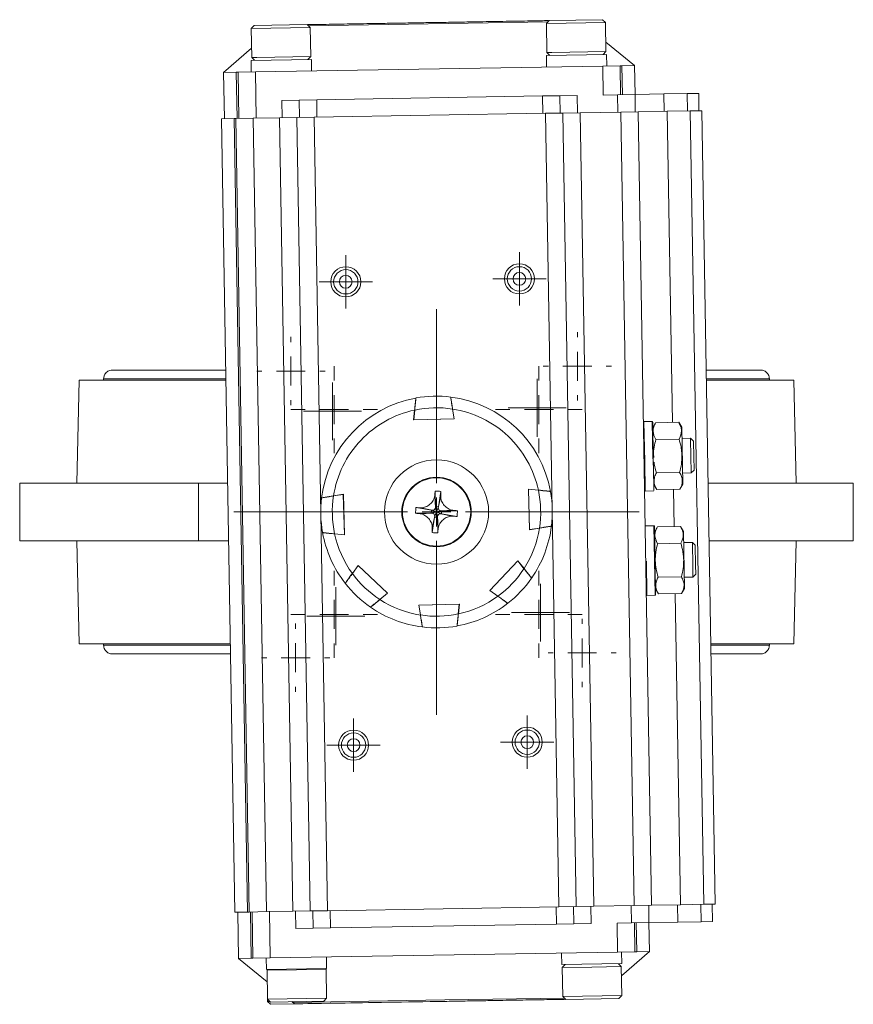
# Model space of a CAD drawing. Header units: millimetres. Extents: x 177 to 757, y 108 to 813.
# Tile 1 of 4: x 192 to 336, y 108 to 278. Entities that reach past the tile are written whole.
import ezdxf

# ---------------------------------------------------------------- set-up
doc = ezdxf.new("R2010")
doc.units = ezdxf.units.MM

# ---------------------------------------------------------------- blocks, each defined once
blk = doc.blocks.new('SW_CENTERMARKSYMBOL_4')
at = {"color": 0, "linetype": 'Continuous', "lineweight": 0}
for p, q in [((0, 5), (0, 35)), ((0, 0), (0, 2.5)), ((-5, 0), (-35, 0)), ((0, 0), (-2.5, 0)), ((0, 0), (0, -2.5)), ((0, 0), (2.5, 0)), ((5, 0), (35, 0)), ((0, -5), (0, -35))]:
    blk.add_line(p, q, dxfattribs=at)
blk = doc.blocks.new('SW_CENTERMARKSYMBOL_5')
at = {"color": 0, "linetype": 'Continuous', "lineweight": 0}
for p, q in [((0, 5), (0, 7.5)), ((0, 0), (0, 2.5)), ((-5, 0), (-7.5, 0)), ((0, 0), (-2.5, 0)), ((0, 0), (0, -2.5)), ((0, 0), (2.5, 0)), ((5, 0), (7.5, 0)), ((0, -5), (0, -7.5))]:
    blk.add_line(p, q, dxfattribs=at)
blk = doc.blocks.new('SW_CENTERMARKSYMBOL_6')
at = {"color": 0, "linetype": 'Continuous', "lineweight": 0}
for p, q in [((0, 5), (0, 7.5)), ((0, 0), (0, 2.5)), ((-5, 0), (-7.5, 0)), ((0, 0), (-2.5, 0)), ((0, 0), (0, -2.5)), ((0, 0), (2.5, 0)), ((5, 0), (7.5, 0)), ((0, -5), (0, -7.5))]:
    blk.add_line(p, q, dxfattribs=at)
blk = doc.blocks.new('SW_CENTERMARKSYMBOL_7')
at = {"color": 0, "linetype": 'Continuous', "lineweight": 0}
for p, q in [((0, 5), (0, 7.5)), ((0, 0), (0, 2.5)), ((-5, 0), (-7.5, 0)), ((0, 0), (-2.5, 0)), ((0, 0), (0, -2.5)), ((0, 0), (2.5, 0)), ((5, 0), (7.5, 0)), ((0, -5), (0, -7.5))]:
    blk.add_line(p, q, dxfattribs=at)
blk = doc.blocks.new('SW_CENTERMARKSYMBOL_8')
at = {"color": 0, "linetype": 'Continuous', "lineweight": 0}
for p, q in [((0, 5), (0, 7.5)), ((0, 0), (0, 2.5)), ((-5, 0), (-7.5, 0)), ((0, 0), (-2.5, 0)), ((0, 0), (0, -2.5)), ((0, 0), (2.5, 0)), ((5, 0), (7.5, 0)), ((0, -5), (0, -7.5))]:
    blk.add_line(p, q, dxfattribs=at)
blk = doc.blocks.new('SW_CENTERMARKSYMBOL_9')
at = {"color": 0, "linetype": 'Continuous', "lineweight": 0}
for p, q in [((0, 5), (0, 16.5)), ((0, 0), (0, 2.5)), ((-5, 0), (-16.5, 0)), ((0, 0), (-2.5, 0)), ((0, 0), (0, -2.5)), ((0, 0), (2.5, 0)), ((5, 0), (16.5, 0)), ((0, -5), (0, -16.5))]:
    blk.add_line(p, q, dxfattribs=at)
blk = doc.blocks.new('SW_CENTERMARKSYMBOL_10')
at = {"color": 0, "linetype": 'Continuous', "lineweight": 0}
for p, q in [((0, 5), (0, 5.9)), ((0, 0), (0, 2.5)), ((-5, 0), (-5.9, 0)), ((0, 0), (-2.5, 0)), ((0, 0), (0, -2.5)), ((0, 0), (2.5, 0)), ((5, 0), (5.9, 0)), ((0, -5), (0, -5.9))]:
    blk.add_line(p, q, dxfattribs=at)
blk = doc.blocks.new('SW_CENTERMARKSYMBOL_11')
at = {"color": 0, "linetype": 'Continuous', "lineweight": 0}
for p, q in [((0, 2.5), (0, 5)), ((0, 0), (0, 2.5)), ((-2.5, 0), (-5, 0)), ((0, 0), (-2.5, 0)), ((0, 0), (0, -2.5)), ((0, 0), (2.5, 0)), ((2.5, 0), (5, 0)), ((0, -2.5), (0, -5))]:
    blk.add_line(p, q, dxfattribs=at)
blk = doc.blocks.new('SW_CENTERMARKSYMBOL_12')
at = {"color": 0, "linetype": 'Continuous', "lineweight": 0}
for p, q in [((0, 5), (0, 5.9)), ((0, 0), (0, 2.5)), ((-5, 0), (-5.9, 0)), ((0, 0), (-2.5, 0)), ((0, 0), (0, -2.5)), ((0, 0), (2.5, 0)), ((5, 0), (5.9, 0)), ((0, -5), (0, -5.9))]:
    blk.add_line(p, q, dxfattribs=at)
blk = doc.blocks.new('SW_CENTERMARKSYMBOL_13')
at = {"color": 0, "linetype": 'Continuous', "lineweight": 0}
for p, q in [((0, 2.5), (0, 5)), ((0, 0), (0, 2.5)), ((-2.5, 0), (-5, 0)), ((0, 0), (-2.5, 0)), ((0, 0), (0, -2.5)), ((0, 0), (2.5, 0)), ((2.5, 0), (5, 0)), ((0, -2.5), (0, -5))]:
    blk.add_line(p, q, dxfattribs=at)
blk = doc.blocks.new('SW_CENTERMARKSYMBOL_14')
at = {"color": 0, "linetype": 'Continuous', "lineweight": 0}
for p, q in [((0, 5), (0, 5.9)), ((0, 0), (0, 2.5)), ((-5, 0), (-5.9, 0)), ((0, 0), (-2.5, 0)), ((0, 0), (0, -2.5)), ((0, 0), (2.5, 0)), ((5, 0), (5.9, 0)), ((0, -5), (0, -5.9))]:
    blk.add_line(p, q, dxfattribs=at)
blk = doc.blocks.new('SW_CENTERMARKSYMBOL_15')
at = {"color": 0, "linetype": 'Continuous', "lineweight": 0}
for p, q in [((0, 2.5), (0, 5)), ((0, 0), (0, 2.5)), ((-2.5, 0), (-5, 0)), ((0, 0), (-2.5, 0)), ((0, 0), (0, -2.5)), ((0, 0), (2.5, 0)), ((2.5, 0), (5, 0)), ((0, -2.5), (0, -5))]:
    blk.add_line(p, q, dxfattribs=at)
blk = doc.blocks.new('SW_CENTERMARKSYMBOL_16')
at = {"color": 0, "linetype": 'Continuous', "lineweight": 0}
for p, q in [((0, 2.5), (0, 5)), ((0, 0), (0, 2.5)), ((-2.5, 0), (-5, 0)), ((0, 0), (-2.5, 0)), ((0, 0), (0, -2.5)), ((0, 0), (2.5, 0)), ((2.5, 0), (5, 0)), ((0, -2.5), (0, -5))]:
    blk.add_line(p, q, dxfattribs=at)
blk = doc.blocks.new('SW_CENTERMARKSYMBOL_17')
at = {"color": 0, "linetype": 'Continuous', "lineweight": 0}
for p, q in [((0, 5), (0, 5.9)), ((0, 0), (0, 2.5)), ((-5, 0), (-5.9, 0)), ((0, 0), (-2.5, 0)), ((0, 0), (0, -2.5)), ((0, 0), (2.5, 0)), ((5, 0), (5.9, 0)), ((0, -5), (0, -5.9))]:
    blk.add_line(p, q, dxfattribs=at)
blk = doc.blocks.new('SW_CENTERMARKSYMBOL_18')
at = {"color": 0, "linetype": 'Continuous', "lineweight": 0}
for p, q in [((0, 2.5), (0, 4.6)), ((0, 0), (0, 2.5)), ((-2.5, 0), (-4.6, 0)), ((0, 0), (-2.5, 0)), ((0, 0), (0, -2.5)), ((0, 0), (2.5, 0)), ((2.5, 0), (4.6, 0)), ((0, -2.5), (0, -4.6))]:
    blk.add_line(p, q, dxfattribs=at)
blk = doc.blocks.new('SW_CENTERMARKSYMBOL_19')
at = {"color": 0, "linetype": 'Continuous', "lineweight": 0}
for p, q in [((0, 2.5), (0, 4.6)), ((0, 0), (0, 2.5)), ((-2.5, 0), (-4.6, 0)), ((0, 0), (-2.5, 0)), ((0, 0), (0, -2.5)), ((0, 0), (2.5, 0)), ((2.5, 0), (4.6, 0)), ((0, -2.5), (0, -4.6))]:
    blk.add_line(p, q, dxfattribs=at)
blk = doc.blocks.new('SW_CENTERMARKSYMBOL_20')
at = {"color": 0, "linetype": 'Continuous', "lineweight": 0}
for p, q in [((0, 2.5), (0, 4.6)), ((0, 0), (0, 2.5)), ((-2.5, 0), (-4.6, 0)), ((0, 0), (-2.5, 0)), ((0, 0), (0, -2.5)), ((0, 0), (2.5, 0)), ((2.5, 0), (4.6, 0)), ((0, -2.5), (0, -4.6))]:
    blk.add_line(p, q, dxfattribs=at)
blk = doc.blocks.new('SW_CENTERMARKSYMBOL_21')
at = {"color": 0, "linetype": 'Continuous', "lineweight": 0}
for p, q in [((0, 2.5), (0, 4.6)), ((0, 0), (0, 2.5)), ((-2.5, 0), (-4.6, 0)), ((0, 0), (-2.5, 0)), ((0, 0), (0, -2.5)), ((0, 0), (2.5, 0)), ((2.5, 0), (4.6, 0)), ((0, -2.5), (0, -4.6))]:
    blk.add_line(p, q, dxfattribs=at)

msp = doc.modelspace()

# ---------------------------------------------------------------- linework, layer by layer
at = {"color": 7, "linetype": 'Continuous', "lineweight": 15}
for p, q in [((232.53, 277.41), (232.04, 276.9)), ((241.73, 277.57), (232.53, 277.41)), ((242.24, 277.07), (241.73, 277.57)), ((283.52, 278.27), (283.03, 277.76)), ((293.23, 277.93), (283.03, 277.76)), ((283.03, 277.76), (283.11, 272.76)), ((292.72, 278.42), (283.52, 278.27)), ((293.23, 277.93), (292.72, 278.42)), ((293.31, 272.93), (293.23, 277.93)), ((242.24, 277.07), (232.04, 276.9)), ((232.04, 276.9), (232.12, 271.9)), ((242.32, 272.07), (242.24, 277.07)), ((298.25, 270.52), (293.29, 274.54)), ((232.09, 273.51), (227.26, 269.32)), ((242.32, 272.07), (232.99, 271.92)), ((241.83, 271.57), (242.32, 272.07)), ((293.42, 272.44), (283.02, 272.26)), ((283.06, 270.28), (283.02, 272.26)), ((283.98, 272.78), (283.11, 272.76)), ((283.11, 272.76), (283.62, 272.27)), ((293.31, 272.93), (283.98, 272.78)), ((292.82, 272.42), (293.31, 272.93)), ((293.46, 270.44), (293.42, 272.44)), ((242.43, 271.58), (232.03, 271.4)), ((232.06, 269.4), (232.03, 271.4)), ((232.99, 271.92), (232.12, 271.9)), ((232.12, 271.9), (232.63, 271.41)), ((232.76, 269.41), (292.76, 270.42)), ((242.46, 269.66), (242.43, 271.58)), ((295.75, 270.47), (292.76, 270.42)), ((292.76, 270.42), (292.84, 265.42)), ((296.06, 270.48), (295.75, 270.47)), ((295.84, 265.47), (295.75, 270.47)), ((296.06, 270.48), (298.25, 270.52)), ((296.06, 270.48), (296.15, 265.48)), ((298.34, 265.52), (298.25, 270.52)), ((229.46, 269.36), (227.26, 269.32)), ((227.26, 269.32), (227.4, 261.32)), ((229.59, 261.36), (229.46, 269.36)), ((229.46, 269.36), (229.76, 269.36)), ((232.76, 269.41), (229.76, 269.36)), ((229.76, 269.36), (229.9, 261.36)), ((232.9, 261.41), (232.76, 269.41)), ((243.35, 264.59), (282.34, 265.25)), ((285.34, 265.3), (282.34, 265.25)), ((282.34, 265.25), (282.39, 262.25)), ((285.34, 265.3), (288.34, 265.35)), ((285.39, 262.3), (285.34, 265.3)), ((288.39, 262.35), (288.34, 265.35)), ((292.84, 265.42), (295.34, 265.47)), ((298.34, 265.52), (295.34, 265.47)), ((295.34, 265.47), (295.39, 262.47)), ((298.34, 265.52), (303.34, 265.6)), ((298.39, 262.52), (298.34, 265.52)), ((303.34, 265.6), (307.34, 265.67)), ((303.34, 265.6), (303.39, 262.6)), ((309.34, 265.7), (307.34, 265.67)), ((307.34, 265.67), (307.39, 262.67)), ((309.39, 262.7), (309.34, 265.7)), ((237.35, 264.49), (240.35, 264.54)), ((237.35, 264.49), (237.4, 261.49)), ((243.35, 264.59), (240.35, 264.54)), ((240.35, 264.54), (240.4, 261.54)), ((243.4, 261.59), (243.35, 264.59)), ((282.89, 262.26), (242.9, 261.58)), ((285.89, 262.31), (282.89, 262.26)), ((285.2, 125.28), (282.89, 262.26)), ((288.89, 262.36), (285.89, 262.31)), ((288.2, 125.33), (285.89, 262.31)), ((295.89, 262.48), (288.89, 262.36)), ((288.89, 262.36), (291.2, 125.38)), ((298.89, 262.53), (295.89, 262.48)), ((298.2, 125.49), (295.89, 262.48)), ((303.89, 262.61), (298.89, 262.53)), ((301.2, 125.55), (298.89, 262.53)), ((307.89, 262.68), (303.89, 262.61)), ((309.89, 262.71), (307.89, 262.68)), ((307.89, 262.68), (310.2, 125.7)), ((312.19, 125.73), (309.89, 262.71)), ((229.09, 261.35), (226.9, 261.31)), ((226.9, 261.31), (229.21, 124.33)), ((229.4, 261.36), (229.09, 261.35)), ((231.4, 124.37), (229.09, 261.35)), ((232.4, 261.41), (229.4, 261.36)), ((231.71, 124.37), (229.4, 261.36)), ((236.9, 261.48), (232.4, 261.41)), ((234.71, 124.43), (232.4, 261.41)), ((239.9, 261.53), (236.9, 261.48)), ((239.21, 124.5), (236.9, 261.48)), ((242.9, 261.58), (239.9, 261.53)), ((239.9, 261.53), (242.2, 124.55)), ((245.2, 124.6), (242.9, 261.58)), ((202.3, 216.18), (201.91, 198.43)), ((202.3, 216.18), (227.66, 216.18)), ((206.55, 216.43), (206.55, 216.18)), ((310.67, 216.18), (325.8, 216.18)), ((321.55, 216.18), (321.55, 216.43)), ((326.19, 198.43), (325.8, 216.18)), ((260.09, 209.32), (260.27, 211.03)), ((260.11, 209.33), (260.28, 211.03)), ((266.82, 211.21), (267.09, 209.52)), ((266.83, 211.21), (267.1, 209.52)), ((260.09, 209.32), (267.09, 209.52)), ((260.11, 209.33), (267.1, 209.52)), ((262.1, 209.38), (262.1, 209.38)), ((301.29, 209.06), (299.89, 209.04)), ((301.89, 208.84), (301.41, 207.97)), ((305.89, 208.91), (301.89, 208.84)), ((306.41, 208.05), (305.89, 208.91)), ((306.57, 198.24), (306.41, 208.05)), ((301.94, 205.96), (305.94, 206.02)), ((307.94, 206.17), (306.44, 206.14)), ((308.45, 205.68), (307.94, 206.17)), ((307.94, 205.94), (307.94, 206.17)), ((308.04, 200.17), (307.94, 205.94)), ((308.45, 205.49), (308.45, 205.68)), ((308.53, 200.68), (308.45, 205.49)), ((301.5, 202.62), (301.57, 198.15)), ((308.04, 200.17), (308.53, 200.68)), ((302.04, 200.18), (306.04, 200.25)), ((306.54, 200.15), (308.04, 200.17)), ((192.05, 198.43), (192.05, 188.43)), ((222.92, 198.43), (192.05, 198.43)), ((222.92, 198.43), (222.92, 188.43)), ((227.96, 198.43), (222.92, 198.43)), ((279.94, 197.38), (280.14, 190.39)), ((279.94, 197.38), (281.65, 197.21)), ((279.94, 197.37), (280.14, 190.37)), ((279.94, 197.37), (281.65, 197.19)), ((301.57, 198.15), (302.09, 197.3)), ((302.09, 197.3), (306.09, 197.36)), ((306.09, 197.36), (306.57, 198.24)), ((310.97, 198.43), (336.05, 198.43)), ((336.05, 188.43), (336.05, 198.43)), ((246.26, 196.21), (247.96, 196.48)), ((246.26, 196.2), (247.95, 196.47)), ((248.15, 189.47), (247.95, 196.47)), ((248.15, 189.49), (247.96, 196.48)), ((263.75, 196.24), (263.86, 194.2)), ((263.83, 197.05), (263.87, 194.35)), ((264.35, 194.16), (264.77, 196.16)), ((264.37, 194.31), (264.81, 196.98)), ((300.09, 197.04), (301.49, 197.06)), ((263.17, 193.75), (260.5, 194.19)), ((263.32, 193.74), (261.31, 194.15)), ((263.87, 194.35), (263.86, 194.2)), ((263.86, 194.2), (264.05, 193.43)), ((264.37, 194.31), (263.87, 194.35)), ((263.87, 194.35), (264.05, 193.43)), ((264.05, 193.43), (264.37, 194.31)), ((264.05, 193.43), (264.35, 194.16)), ((264.35, 194.16), (264.37, 194.31)), ((280, 195.37), (280, 195.37)), ((260.42, 193.21), (263.13, 193.25)), ((261.24, 193.13), (263.28, 193.24)), ((263.17, 193.75), (263.13, 193.25)), ((263.13, 193.25), (264.05, 193.43)), ((263.13, 193.25), (263.28, 193.24)), ((263.32, 193.74), (263.17, 193.75)), ((264.05, 193.43), (263.17, 193.75)), ((263.28, 193.24), (264.05, 193.43)), ((263.73, 192.55), (263.28, 189.88)), ((264.05, 193.43), (263.32, 193.74)), ((263.74, 192.7), (263.32, 190.69)), ((264.05, 193.43), (263.73, 192.55)), ((263.74, 192.7), (263.73, 192.55)), ((263.73, 192.55), (264.23, 192.51)), ((264.05, 193.43), (263.74, 192.7)), ((264.81, 193.62), (264.05, 193.43)), ((264.96, 193.61), (264.05, 193.43)), ((264.24, 192.66), (264.05, 193.43)), ((264.05, 193.43), (264.78, 193.12)), ((264.05, 193.43), (264.93, 193.11)), ((264.23, 192.51), (264.05, 193.43)), ((264.23, 192.51), (264.24, 192.66)), ((264.26, 189.81), (264.23, 192.51)), ((264.35, 190.62), (264.24, 192.66)), ((264.78, 193.12), (266.78, 192.7)), ((264.78, 193.12), (264.93, 193.11)), ((266.86, 193.73), (264.81, 193.62)), ((264.96, 193.61), (264.81, 193.62)), ((264.93, 193.11), (264.96, 193.61)), ((264.93, 193.11), (267.6, 192.67)), ((267.67, 193.65), (264.96, 193.61)), ((248.1, 191.49), (248.1, 191.49)), ((281.83, 190.66), (280.14, 190.39)), ((281.83, 190.65), (280.14, 190.37)), ((301.59, 191.06), (300.19, 191.04)), ((302.2, 190.84), (301.71, 189.97)), ((306.2, 190.91), (302.2, 190.84)), ((306.71, 190.05), (306.2, 190.91)), ((248.15, 189.49), (246.45, 189.66)), ((248.15, 189.47), (246.45, 189.65)), ((306.88, 180.24), (306.71, 190.05)), ((222.92, 188.43), (192.05, 188.43)), ((201.91, 188.43), (202.3, 170.68)), ((228.13, 188.43), (222.92, 188.43)), ((302.25, 187.96), (306.24, 188.03)), ((308.24, 188.17), (306.74, 188.15)), ((308.75, 187.68), (308.24, 188.17)), ((308.31, 184.03), (308.24, 188.17)), ((308.81, 184.23), (308.75, 187.68)), ((311.14, 188.43), (336.05, 188.43)), ((325.8, 170.68), (326.19, 188.43)), ((249.51, 182.82), (250.51, 184.21)), ((249.51, 182.81), (250.52, 184.2)), ((255.59, 179.4), (250.51, 184.21)), ((255.61, 179.39), (250.52, 184.2)), ((278.08, 184.98), (273.27, 179.89)), ((278.08, 184.99), (273.28, 179.9)), ((278.08, 184.99), (279.17, 183.66)), ((278.08, 184.98), (279.16, 183.64)), ((308.34, 182.17), (308.31, 184.03)), ((308.84, 182.68), (308.81, 184.23)), ((276.7, 183.52), (276.7, 183.52)), ((302.34, 182.19), (306.34, 182.25)), ((306.84, 182.15), (308.34, 182.17)), ((308.34, 182.17), (308.84, 182.68)), ((254.14, 180.78), (254.14, 180.78)), ((306.39, 179.37), (306.88, 180.24)), ((255.59, 179.4), (254.26, 178.32)), ((255.61, 179.39), (254.28, 178.31)), ((274.66, 178.89), (273.27, 179.89)), ((274.67, 178.89), (273.28, 179.9)), ((300.4, 179.04), (301.8, 179.06)), ((301.88, 180.16), (302.39, 179.3)), ((302.39, 179.3), (306.39, 179.37)), ((267.99, 177.53), (260.99, 177.34)), ((261.27, 175.65), (260.99, 177.34)), ((268, 177.54), (261.01, 177.34)), ((261.28, 175.64), (261.01, 177.34)), ((265.99, 177.48), (265.99, 177.48)), ((267.99, 177.53), (267.81, 175.83)), ((268, 177.54), (267.83, 175.83)), ((228.43, 170.68), (202.3, 170.68)), ((206.55, 170.68), (206.55, 170.43)), ((325.8, 170.68), (311.44, 170.68)), ((321.55, 170.43), (321.55, 170.68)), ((231.4, 124.37), (229.21, 124.33)), ((229.71, 124.34), (229.84, 116.34)), ((231.71, 124.37), (231.4, 124.37)), ((234.71, 124.43), (231.71, 124.37)), ((232.03, 116.38), (231.9, 124.38)), ((232.34, 116.38), (232.21, 124.38)), ((239.21, 124.5), (234.71, 124.43)), ((235.34, 116.43), (235.21, 124.43)), ((242.2, 124.55), (239.21, 124.5)), ((239.76, 121.51), (239.71, 124.51)), ((245.2, 124.6), (242.2, 124.55)), ((242.7, 124.56), (242.76, 121.56)), ((285.2, 125.28), (245.2, 124.6)), ((245.75, 121.61), (245.7, 124.61)), ((284.75, 122.27), (284.7, 125.27)), ((288.2, 125.33), (285.2, 125.28)), ((287.75, 122.32), (287.7, 125.32)), ((291.2, 125.38), (288.2, 125.33)), ((290.7, 125.37), (290.75, 122.37)), ((298.2, 125.49), (291.2, 125.38)), ((297.75, 122.49), (297.7, 125.49)), ((301.2, 125.55), (298.2, 125.49)), ((300.75, 122.54), (300.7, 125.54)), ((306.2, 125.63), (301.2, 125.55)), ((305.7, 125.62), (305.75, 122.62)), ((310.2, 125.7), (306.2, 125.63)), ((309.75, 122.69), (309.7, 125.69)), ((312.19, 125.73), (310.2, 125.7)), ((311.75, 122.72), (311.69, 125.72)), ((295.25, 122.44), (297.75, 122.49)), ((295.33, 117.45), (295.25, 122.44)), ((297.75, 122.49), (300.75, 122.54)), ((298.33, 117.5), (298.25, 122.5)), ((298.56, 122.5), (298.64, 117.5)), ((305.75, 122.62), (300.75, 122.54)), ((300.83, 117.54), (300.75, 122.54)), ((305.75, 122.62), (309.75, 122.69)), ((309.75, 122.69), (311.75, 122.72)), ((242.76, 121.56), (239.76, 121.51)), ((242.76, 121.56), (245.75, 121.61)), ((245.75, 121.61), (284.75, 122.27)), ((284.75, 122.27), (287.75, 122.32)), ((290.75, 122.37), (287.75, 122.32)), ((235.34, 116.43), (295.33, 117.45)), ((298.33, 117.5), (295.33, 117.45)), ((296, 113.34), (300.83, 117.54)), ((296.07, 115.46), (296.03, 117.46)), ((298.64, 117.5), (298.33, 117.5)), ((300.83, 117.54), (298.64, 117.5)), ((229.84, 116.34), (232.03, 116.38)), ((229.84, 116.34), (234.81, 112.31)), ((232.34, 116.38), (232.03, 116.38)), ((232.34, 116.38), (235.34, 116.43)), ((234.68, 114.42), (234.64, 116.42)), ((245.07, 114.6), (245.04, 116.51)), ((285.67, 115.28), (285.63, 117.27)), ((245.07, 114.6), (234.68, 114.42)), ((234.87, 114.43), (234.78, 114.32)), ((234.78, 114.32), (239.88, 114.41)), ((234.78, 114.32), (234.86, 109.33)), ((239.88, 114.41), (244.97, 114.5)), ((244.97, 114.5), (244.87, 114.6)), ((245.06, 109.5), (244.97, 114.5)), ((296.07, 115.46), (285.67, 115.28)), ((286.27, 115.29), (285.78, 114.78)), ((285.78, 114.78), (290.87, 114.87)), ((285.78, 114.78), (285.86, 109.78)), ((290.87, 114.87), (295.97, 114.96)), ((295.97, 114.96), (295.47, 115.45)), ((296.06, 109.96), (295.97, 114.96)), ((234.86, 109.33), (245.06, 109.5)), ((234.86, 109.33), (235.37, 108.83)), ((234.86, 109.33), (234.87, 108.93)), ((234.87, 108.93), (235.38, 108.43)), ((234.87, 108.93), (235.27, 108.93)), ((235.37, 108.83), (244.57, 108.99)), ((239.03, 108.9), (239.23, 108.73)), ((244.57, 108.99), (245.06, 109.5)), ((285.86, 109.78), (296.06, 109.96)), ((285.86, 109.78), (286.37, 109.29)), ((286.37, 109.29), (295.57, 109.45)), ((295.57, 109.45), (296.06, 109.96)), ((235.38, 108.43), (239.62, 108.51))]:
    msp.add_line(p, q, dxfattribs=at)
at = {"color": 8, "linetype": 'Continuous', "lineweight": 15}
for p, q in [((283.29, 278.03), (241.97, 277.34)), ((303.89, 262.61), (304.79, 208.89)), ((206.55, 216.43), (227.66, 216.43)), ((310.67, 216.43), (321.55, 216.43)), ((300.01, 202.15), (299.89, 209.04)), ((301.4, 202.63), (301.29, 209.06)), ((300.09, 197.04), (300.01, 202.15)), ((304.99, 197.35), (305.1, 190.89)), ((301.8, 179.06), (301.59, 191.06)), ((300.4, 179.04), (300.3, 184.93)), ((305.29, 179.35), (306.2, 125.63)), ((228.43, 170.43), (206.55, 170.43)), ((321.55, 170.43), (311.44, 170.43)), ((239.23, 108.73), (265.47, 109.18)), ((265.47, 109.18), (286.13, 109.52))]:
    msp.add_line(p, q, dxfattribs=at)
at = {"color": 7, "linetype": 'Continuous', "lineweight": 15}
for centre, radius in [((248.38, 233.17), 2.6), ((248.38, 233.17), 2.1), ((278.37, 233.68), 2.6), ((278.37, 233.68), 2.1), ((278.37, 233.68), 1.1), ((248.38, 233.17), 1.1), ((264.05, 193.43), 9), ((264.05, 193.43), 6), ((264.05, 193.43), 5.9), ((249.72, 153.18), 2.6), ((249.72, 153.18), 2.1), ((279.72, 153.69), 2.6), ((279.72, 153.69), 2.1), ((279.72, 153.69), 1.1), ((249.72, 153.18), 1.1)]:
    msp.add_circle(centre, radius, dxfattribs=at)
for centre, radius, start, end in [((264.05, 193.43), 20, 100.2733, 173.0006), ((264.05, 193.43), 20, 82.9626, 100.2164), ((264.05, 193.43), 20, 10.2733, 83.0006), ((299.89, 208.94), 0.1, 90.965, 180.965), ((301.29, 208.96), 0.1, 0.965, 90.965), ((264.05, 193.43), 20, 172.9626, 190.2164), ((264.05, 193.43), 20, 352.9626, 10.2164), ((300.09, 197.14), 0.1, 180.965, 270.965), ((301.49, 197.16), 0.1, 270.965, 0.965), ((264.05, 193.43), 20, 325.2733, 353.0006), ((300.19, 190.94), 0.1, 90.965, 180.965), ((301.59, 190.96), 0.1, 0.965, 90.965), ((264.05, 193.43), 20, 190.2733, 218.0006), ((264.05, 193.43), 20, 307.9626, 325.2164), ((264.05, 193.43), 20, 217.9626, 235.2164), ((300.39, 179.14), 0.1, 180.965, 270.965), ((301.79, 179.16), 0.1, 270.965, 0.965), ((264.05, 193.43), 20, 235.2733, 263.0006), ((264.05, 193.43), 20, 280.2733, 308.0006), ((264.05, 193.43), 20, 262.9626, 280.2164), ((239.86, 109.51), 1, 230.965, 270.965)]:
    msp.add_arc(centre, radius, start, end, dxfattribs=at)
for points, knots in [([(262.62, 277.92), (261.58, 277.9), (259.47, 277.86), (256.3, 277.81), (253.41, 277.76), (250.83, 277.72), (247.82, 277.67), (245.09, 277.62), (242.96, 277.59), (242.17, 277.57), (241.88, 277.57)], [0, 0, 0, 0, 0.128861, 0.261697, 0.398289, 0.505054, 0.611841, 0.829646, 0.938683, 1, 1, 1, 1]), ([(283.31, 278.27), (282.49, 278.25), (281.15, 278.23), (278.79, 278.19), (276.67, 278.15), (274.42, 278.12), (271.84, 278.07), (268.95, 278.02), (265.78, 277.97), (263.67, 277.93), (262.62, 277.92)], [0, 0, 0, 0, 0.169692, 0.278778, 0.387886, 0.494699, 0.601533, 0.738166, 0.871072, 1, 1, 1, 1]), ([(206.55, 216.43), (206.55, 216.59), (206.57, 216.76), (206.71, 217.14), (206.83, 217.33), (207.17, 217.67), (207.39, 217.8), (207.89, 217.94), (208.16, 217.95), (208.4, 217.89)], [0, 0, 0, 0, 0.25, 0.25, 0.5, 0.5, 0.75, 0.75, 1, 1, 1, 1]), ([(227.63, 217.93), (227.43, 217.93), (225.41, 217.93), (222.09, 217.93), (217.81, 217.93), (215.03, 217.93), (213.3, 217.93), (212.33, 217.93), (211.47, 217.93), (210.61, 217.93), (209.75, 217.93), (208.95, 217.93), (208.4, 217.92), (208.38, 217.91), (208.37, 217.91)], [0, 0, 0, 0, 0.016279, 0.162724, 0.308607, 0.454119, 0.507083, 0.558232, 0.607609, 0.657942, 0.726232, 0.812943, 0.914399, 1, 1, 1, 1]), ([(319.74, 217.91), (319.74, 217.91), (319.75, 217.93), (319.37, 217.93), (318.81, 217.93), (317.94, 217.93), (316.67, 217.93), (314.46, 217.93), (312.46, 217.93), (310.88, 217.93), (310.64, 217.93)], [0, 0, 0, 0, 0.096537, 0.228454, 0.336444, 0.419147, 0.578632, 0.742112, 0.961921, 1, 1, 1, 1]), ([(319.75, 217.89), (319.96, 217.91), (320.38, 217.95), (320.97, 217.67), (321.34, 217.24), (321.52, 216.81), (321.54, 216.55), (321.55, 216.43)], [0, 0, 0, 0, 0.227394, 0.477168, 0.704965, 0.86437, 1, 1, 1, 1]), ([(260.27, 211.03), (260.28, 211.16), (260.29, 211.29), (260.32, 211.56), (260.33, 211.68), (260.36, 211.93), (260.37, 212.05), (260.4, 212.28), (260.41, 212.39), (260.43, 212.58), (260.44, 212.67), (260.45, 212.82), (260.46, 212.89), (260.48, 213.05), (260.48, 213.11), (260.48, 213.11)], [0, 0, 0, 0, 0.125, 0.125, 0.25, 0.25, 0.375, 0.375, 0.5, 0.5, 0.625, 0.625, 0.75, 0.75, 1, 1, 1, 1]), ([(260.5, 213.11), (260.5, 213.11), (260.5, 213.1), (260.49, 213.04), (260.49, 213), (260.48, 212.89), (260.47, 212.83), (260.45, 212.67), (260.45, 212.58), (260.42, 212.29), (260.39, 212.06), (260.35, 211.69), (260.34, 211.56), (260.31, 211.3), (260.3, 211.17), (260.28, 211.03)], [0, 0, 0, 0, 0.125, 0.125, 0.25, 0.25, 0.375, 0.375, 0.5, 0.5, 0.75, 0.75, 0.875, 0.875, 1, 1, 1, 1]), ([(266.48, 213.28), (266.48, 213.28), (266.49, 213.27), (266.5, 213.21), (266.5, 213.17), (266.52, 213.06), (266.53, 213), (266.56, 212.84), (266.57, 212.76), (266.62, 212.47), (266.65, 212.24), (266.71, 211.87), (266.73, 211.74), (266.77, 211.48), (266.8, 211.35), (266.82, 211.21)], [0, 0, 0, 0, 0.125, 0.125, 0.25, 0.25, 0.375, 0.375, 0.5, 0.5, 0.75, 0.75, 0.875, 0.875, 1, 1, 1, 1]), ([(266.83, 211.21), (266.81, 211.35), (266.79, 211.48), (266.75, 211.74), (266.73, 211.86), (266.69, 212.11), (266.67, 212.23), (266.63, 212.45), (266.61, 212.56), (266.58, 212.75), (266.57, 212.84), (266.54, 212.99), (266.53, 213.06), (266.51, 213.22), (266.5, 213.28), (266.5, 213.28)], [0, 0, 0, 0, 0.125, 0.125, 0.25, 0.25, 0.375, 0.375, 0.5, 0.5, 0.625, 0.625, 0.75, 0.75, 1, 1, 1, 1]), ([(260.27, 211.03), (256.71, 210.26), (253.46, 208.44), (248.46, 203.14), (246.82, 199.8), (246.26, 196.2)], [0, 0, 0, 0, 0.5, 0.5, 1, 1, 1, 1]), ([(281.65, 197.21), (280.88, 200.77), (279.05, 204.02), (273.76, 209.02), (270.42, 210.65), (266.82, 211.21)], [0, 0, 0, 0, 0.5, 0.5, 1, 1, 1, 1]), ([(301.5, 202.38), (301.49, 203.12), (301.47, 204.27), (301.45, 205.72), (301.43, 206.75), (301.41, 207.62), (301.4, 208.47), (301.39, 209.01), (301.39, 208.9), (301.39, 208.87)], [0, 0, 0, 0, 0.223068, 0.34315, 0.46578, 0.588409, 0.708491, 0.931559, 1, 1, 1, 1]), ([(301.94, 205.96), (301.66, 206.42), (301.48, 206.9), (301.47, 207.51), (301.48, 207.63), (301.51, 207.88), (301.54, 208), (301.65, 208.36), (301.76, 208.6), (301.89, 208.84)], [0, 0, 0, 0, 0.5, 0.5, 0.625, 0.625, 0.75, 0.75, 1, 1, 1, 1]), ([(305.94, 206.02), (306.21, 206.5), (306.37, 206.98), (306.36, 207.59), (306.35, 207.72), (306.3, 207.96), (306.27, 208.08), (306.15, 208.44), (306.03, 208.68), (305.89, 208.91)], [0, 0, 0, 0, 0.5, 0.5, 0.625, 0.625, 0.75, 0.75, 1, 1, 1, 1]), ([(301.58, 202.83), (301.57, 202.97), (301.46, 204.02), (301.72, 205.06), (301.94, 205.96)], [0, 0, 0, 0, 0.140223, 1, 1, 1, 1]), ([(306.04, 200.25), (306.3, 201.2), (306.45, 202.16), (306.43, 203.38), (306.42, 203.63), (306.37, 204.12), (306.34, 204.36), (306.21, 205.08), (306.09, 205.55), (305.94, 206.02)], [0, 0, 0, 0, 0.5, 0.5, 0.625, 0.625, 0.75, 0.75, 1, 1, 1, 1]), ([(301.59, 197.25), (301.59, 197.25), (301.59, 197.25), (301.58, 197.76), (301.57, 198.4), (301.56, 199.25), (301.53, 200.53), (301.51, 201.65), (301.5, 202.38)], [0, 0, 0, 0, 0.17915, 0.318275, 0.460353, 0.60243, 0.741555, 1, 1, 1, 1]), ([(302.04, 200.18), (301.89, 200.68), (301.7, 201.29), (301.65, 201.92), (301.65, 202.04)], [0, 0, 0, 0, 0.816442, 1, 1, 1, 1]), ([(302.09, 197.3), (301.81, 197.76), (301.63, 198.24), (301.62, 198.85), (301.62, 198.98), (301.66, 199.22), (301.69, 199.34), (301.8, 199.71), (301.91, 199.95), (302.04, 200.18)], [0, 0, 0, 0, 0.5, 0.5, 0.625, 0.625, 0.75, 0.75, 1, 1, 1, 1]), ([(306.09, 197.36), (306.35, 197.84), (306.52, 198.32), (306.51, 198.93), (306.5, 199.06), (306.45, 199.3), (306.42, 199.42), (306.3, 199.78), (306.18, 200.02), (306.04, 200.25)], [0, 0, 0, 0, 0.5, 0.5, 0.625, 0.625, 0.75, 0.75, 1, 1, 1, 1]), ([(281.65, 197.21), (281.78, 197.2), (281.91, 197.18), (282.17, 197.16), (282.3, 197.14), (282.55, 197.12), (282.67, 197.1), (282.9, 197.08), (283, 197.07), (283.2, 197.05), (283.29, 197.04), (283.44, 197.03), (283.51, 197.02), (283.67, 197), (283.73, 197), (283.73, 197)], [0, 0, 0, 0, 0.125, 0.125, 0.25, 0.25, 0.375, 0.375, 0.5, 0.5, 0.625, 0.625, 0.75, 0.75, 1, 1, 1, 1]), ([(283.73, 196.98), (283.73, 196.98), (283.72, 196.98), (283.66, 196.98), (283.62, 196.99), (283.51, 197), (283.45, 197.01), (283.29, 197.02), (283.2, 197.03), (282.91, 197.06), (282.68, 197.09), (282.31, 197.12), (282.18, 197.14), (281.92, 197.17), (281.78, 197.18), (281.65, 197.19)], [0, 0, 0, 0, 0.125, 0.125, 0.25, 0.25, 0.375, 0.375, 0.5, 0.5, 0.75, 0.75, 0.875, 0.875, 1, 1, 1, 1]), ([(246.26, 196.21), (246.13, 196.19), (246, 196.17), (245.74, 196.13), (245.61, 196.11), (245.36, 196.07), (245.25, 196.05), (245.02, 196.01), (244.92, 196), (244.72, 195.96), (244.64, 195.95), (244.48, 195.93), (244.42, 195.91), (244.26, 195.89), (244.2, 195.88), (244.2, 195.88)], [0, 0, 0, 0, 0.125, 0.125, 0.25, 0.25, 0.375, 0.375, 0.5, 0.5, 0.625, 0.625, 0.75, 0.75, 1, 1, 1, 1]), ([(244.2, 195.87), (244.2, 195.87), (244.21, 195.87), (244.27, 195.88), (244.31, 195.88), (244.41, 195.9), (244.48, 195.91), (244.63, 195.94), (244.72, 195.95), (245.01, 196), (245.24, 196.03), (245.61, 196.09), (245.74, 196.11), (246, 196.16), (246.13, 196.18), (246.26, 196.2)], [0, 0, 0, 0, 0.125, 0.125, 0.25, 0.25, 0.375, 0.375, 0.5, 0.5, 0.75, 0.75, 0.875, 0.875, 1, 1, 1, 1]), ([(261.31, 194.15), (261.46, 194.15), (261.6, 194.16), (261.88, 194.21), (262.02, 194.26), (262.29, 194.36), (262.42, 194.43), (262.67, 194.58), (262.79, 194.67), (263.13, 194.95), (263.32, 195.18), (263.61, 195.68), (263.72, 195.96), (263.75, 196.24)], [0, 0, 0, 0, 0.125, 0.125, 0.25, 0.25, 0.375, 0.375, 0.5, 0.5, 0.75, 0.75, 1, 1, 1, 1]), ([(264.77, 196.16), (264.77, 196.02), (264.78, 195.88), (264.83, 195.6), (264.87, 195.46), (264.98, 195.19), (265.05, 195.06), (265.2, 194.8), (265.29, 194.68), (265.57, 194.35), (265.8, 194.16), (266.3, 193.87), (266.58, 193.76), (266.86, 193.73)], [0, 0, 0, 0, 0.125, 0.125, 0.25, 0.25, 0.375, 0.375, 0.5, 0.5, 0.75, 0.75, 1, 1, 1, 1]), ([(263.32, 190.69), (263.33, 190.84), (263.32, 190.98), (263.26, 191.26), (263.22, 191.4), (263.11, 191.67), (263.05, 191.8), (262.9, 192.05), (262.81, 192.17), (262.52, 192.51), (262.29, 192.7), (261.8, 192.99), (261.52, 193.1), (261.24, 193.13)], [0, 0, 0, 0, 0.125, 0.125, 0.25, 0.25, 0.375, 0.375, 0.5, 0.5, 0.75, 0.75, 1, 1, 1, 1]), ([(266.78, 192.7), (266.64, 192.71), (266.5, 192.7), (266.22, 192.64), (266.07, 192.6), (265.81, 192.5), (265.67, 192.43), (265.42, 192.28), (265.3, 192.19), (264.97, 191.9), (264.78, 191.67), (264.48, 191.18), (264.38, 190.9), (264.35, 190.62)], [0, 0, 0, 0, 0.125, 0.125, 0.25, 0.25, 0.375, 0.375, 0.5, 0.5, 0.75, 0.75, 1, 1, 1, 1]), ([(283.9, 190.99), (283.9, 190.99), (283.88, 190.99), (283.83, 190.98), (283.79, 190.97), (283.68, 190.96), (283.62, 190.95), (283.46, 190.92), (283.37, 190.91), (283.09, 190.86), (282.86, 190.82), (282.49, 190.77), (282.36, 190.74), (282.1, 190.7), (281.97, 190.68), (281.83, 190.66)], [0, 0, 0, 0, 0.125, 0.125, 0.25, 0.25, 0.375, 0.375, 0.5, 0.5, 0.75, 0.75, 0.875, 0.875, 1, 1, 1, 1]), ([(281.83, 190.65), (281.96, 190.67), (282.1, 190.69), (282.36, 190.73), (282.48, 190.75), (282.73, 190.79), (282.85, 190.81), (283.07, 190.85), (283.18, 190.86), (283.37, 190.89), (283.46, 190.91), (283.61, 190.93), (283.68, 190.94), (283.84, 190.97), (283.9, 190.98), (283.9, 190.98)], [0, 0, 0, 0, 0.125, 0.125, 0.25, 0.25, 0.375, 0.375, 0.5, 0.5, 0.625, 0.625, 0.75, 0.75, 1, 1, 1, 1]), ([(301.79, 185.15), (301.77, 186.72), (301.74, 188.21), (301.7, 190.39), (301.69, 190.99), (301.69, 190.96)], [0, 0, 0, 0, 0.5, 0.5, 1, 1, 1, 1]), ([(302.25, 187.96), (301.97, 188.43), (301.78, 188.9), (301.77, 189.51), (301.78, 189.64), (301.82, 189.88), (301.85, 190), (301.96, 190.37), (302.06, 190.61), (302.2, 190.84)], [0, 0, 0, 0, 0.5, 0.5, 0.625, 0.625, 0.75, 0.75, 1, 1, 1, 1]), ([(306.24, 188.03), (306.51, 188.5), (306.67, 188.98), (306.67, 189.6), (306.65, 189.72), (306.61, 189.96), (306.58, 190.08), (306.45, 190.44), (306.34, 190.68), (306.2, 190.91)], [0, 0, 0, 0, 0.5, 0.5, 0.625, 0.625, 0.75, 0.75, 1, 1, 1, 1]), ([(244.36, 189.88), (244.36, 189.88), (244.38, 189.88), (244.43, 189.87), (244.48, 189.87), (244.58, 189.86), (244.65, 189.85), (244.8, 189.84), (244.89, 189.83), (245.18, 189.8), (245.41, 189.77), (245.79, 189.73), (245.92, 189.72), (246.18, 189.69), (246.31, 189.68), (246.45, 189.66)], [0, 0, 0, 0, 0.125, 0.125, 0.25, 0.25, 0.375, 0.375, 0.5, 0.5, 0.75, 0.75, 0.875, 0.875, 1, 1, 1, 1]), ([(246.45, 189.65), (246.31, 189.66), (246.18, 189.68), (245.92, 189.7), (245.79, 189.72), (245.54, 189.74), (245.42, 189.75), (245.2, 189.78), (245.09, 189.79), (244.9, 189.81), (244.81, 189.82), (244.65, 189.83), (244.59, 189.84), (244.43, 189.86), (244.37, 189.86), (244.37, 189.86)], [0, 0, 0, 0, 0.125, 0.125, 0.25, 0.25, 0.375, 0.375, 0.5, 0.5, 0.625, 0.625, 0.75, 0.75, 1, 1, 1, 1]), ([(302.34, 182.19), (302.05, 183.12), (301.86, 184.08), (301.84, 185.3), (301.85, 185.55), (301.88, 186.04), (301.91, 186.28), (302.01, 187.01), (302.12, 187.48), (302.25, 187.96)], [0, 0, 0, 0, 0.5, 0.5, 0.625, 0.625, 0.75, 0.75, 1, 1, 1, 1]), ([(306.34, 182.25), (306.6, 183.2), (306.76, 184.16), (306.74, 185.39), (306.72, 185.63), (306.67, 186.12), (306.64, 186.36), (306.51, 187.08), (306.39, 187.56), (306.24, 188.03)], [0, 0, 0, 0, 0.5, 0.5, 0.625, 0.625, 0.75, 0.75, 1, 1, 1, 1]), ([(280.47, 182.02), (280.47, 182.02), (280.47, 182.03), (280.43, 182.07), (280.4, 182.11), (280.34, 182.19), (280.29, 182.24), (280.2, 182.36), (280.14, 182.43), (279.96, 182.66), (279.81, 182.84), (279.57, 183.13), (279.49, 183.23), (279.33, 183.44), (279.24, 183.54), (279.16, 183.64)], [0, 0, 0, 0, 0.125, 0.125, 0.25, 0.25, 0.375, 0.375, 0.5, 0.5, 0.75, 0.75, 0.875, 0.875, 1, 1, 1, 1]), ([(279.17, 183.66), (279.25, 183.55), (279.33, 183.45), (279.5, 183.25), (279.58, 183.15), (279.74, 182.95), (279.82, 182.86), (279.96, 182.68), (280.03, 182.6), (280.15, 182.45), (280.21, 182.38), (280.3, 182.26), (280.35, 182.21), (280.45, 182.08), (280.49, 182.04), (280.49, 182.04)], [0, 0, 0, 0, 0.125, 0.125, 0.25, 0.25, 0.375, 0.375, 0.5, 0.5, 0.625, 0.625, 0.75, 0.75, 1, 1, 1, 1]), ([(301.89, 179.18), (301.89, 179.18), (301.9, 179.04), (301.89, 179.44), (301.88, 180.14), (301.86, 180.93), (301.85, 181.88), (301.82, 183.27), (301.81, 184.41), (301.79, 185.15)], [0, 0, 0, 0, 0.009444, 0.246639, 0.374326, 0.504722, 0.635118, 0.762805, 1, 1, 1, 1]), ([(249.51, 182.82), (249.43, 182.71), (249.35, 182.6), (249.19, 182.39), (249.12, 182.29), (248.97, 182.08), (248.9, 181.99), (248.77, 181.8), (248.71, 181.72), (248.59, 181.56), (248.54, 181.49), (248.45, 181.36), (248.41, 181.3), (248.31, 181.17), (248.28, 181.13), (248.28, 181.13)], [0, 0, 0, 0, 0.125, 0.125, 0.25, 0.25, 0.375, 0.375, 0.5, 0.5, 0.625, 0.625, 0.75, 0.75, 1, 1, 1, 1]), ([(248.29, 181.12), (248.29, 181.12), (248.3, 181.13), (248.33, 181.17), (248.35, 181.21), (248.42, 181.29), (248.45, 181.35), (248.55, 181.47), (248.6, 181.55), (248.77, 181.78), (248.91, 181.97), (249.12, 182.27), (249.2, 182.38), (249.36, 182.59), (249.43, 182.7), (249.51, 182.81)], [0, 0, 0, 0, 0.125, 0.125, 0.25, 0.25, 0.375, 0.375, 0.5, 0.5, 0.75, 0.75, 0.875, 0.875, 1, 1, 1, 1]), ([(302.39, 179.3), (302.11, 179.77), (301.93, 180.24), (301.92, 180.86), (301.93, 180.98), (301.96, 181.22), (301.99, 181.34), (302.1, 181.71), (302.21, 181.95), (302.34, 182.19)], [0, 0, 0, 0, 0.5, 0.5, 0.625, 0.625, 0.75, 0.75, 1, 1, 1, 1]), ([(306.39, 179.37), (306.65, 179.84), (306.82, 180.32), (306.81, 180.94), (306.8, 181.06), (306.75, 181.3), (306.72, 181.42), (306.6, 181.78), (306.48, 182.02), (306.34, 182.25)], [0, 0, 0, 0, 0.5, 0.5, 0.625, 0.625, 0.75, 0.75, 1, 1, 1, 1]), ([(274.66, 178.89), (274.76, 178.81), (274.87, 178.73), (275.08, 178.58), (275.19, 178.5), (275.39, 178.35), (275.49, 178.28), (275.67, 178.15), (275.76, 178.09), (275.92, 177.97), (275.99, 177.92), (276.12, 177.83), (276.17, 177.79), (276.3, 177.69), (276.35, 177.66), (276.35, 177.66)], [0, 0, 0, 0, 0.125, 0.125, 0.25, 0.25, 0.375, 0.375, 0.5, 0.5, 0.625, 0.625, 0.75, 0.75, 1, 1, 1, 1]), ([(276.36, 177.67), (276.36, 177.67), (276.35, 177.68), (276.31, 177.71), (276.27, 177.73), (276.18, 177.8), (276.13, 177.84), (276, 177.93), (275.93, 177.98), (275.69, 178.15), (275.51, 178.29), (275.2, 178.51), (275.1, 178.58), (274.88, 178.74), (274.78, 178.82), (274.67, 178.89)], [0, 0, 0, 0, 0.125, 0.125, 0.25, 0.25, 0.375, 0.375, 0.5, 0.5, 0.75, 0.75, 0.875, 0.875, 1, 1, 1, 1]), ([(252.64, 177), (252.64, 177), (252.65, 177.01), (252.69, 177.05), (252.72, 177.07), (252.81, 177.14), (252.86, 177.18), (252.98, 177.28), (253.05, 177.34), (253.28, 177.52), (253.46, 177.67), (253.75, 177.9), (253.85, 177.99), (254.05, 178.15), (254.16, 178.24), (254.26, 178.32)], [0, 0, 0, 0, 0.125, 0.125, 0.25, 0.25, 0.375, 0.375, 0.5, 0.5, 0.75, 0.75, 0.875, 0.875, 1, 1, 1, 1]), ([(254.28, 178.31), (254.17, 178.23), (254.07, 178.14), (253.87, 177.98), (253.76, 177.9), (253.57, 177.74), (253.48, 177.66), (253.3, 177.52), (253.22, 177.45), (253.07, 177.33), (253, 177.27), (252.88, 177.17), (252.83, 177.13), (252.7, 177.03), (252.65, 176.99), (252.65, 176.99)], [0, 0, 0, 0, 0.125, 0.125, 0.25, 0.25, 0.375, 0.375, 0.5, 0.5, 0.625, 0.625, 0.75, 0.75, 1, 1, 1, 1]), ([(261.27, 175.65), (261.29, 175.51), (261.31, 175.38), (261.35, 175.12), (261.37, 174.99), (261.41, 174.75), (261.43, 174.63), (261.46, 174.4), (261.48, 174.3), (261.51, 174.1), (261.53, 174.02), (261.55, 173.86), (261.56, 173.8), (261.59, 173.64), (261.6, 173.58), (261.6, 173.58)], [0, 0, 0, 0, 0.125, 0.125, 0.25, 0.25, 0.375, 0.375, 0.5, 0.5, 0.625, 0.625, 0.75, 0.75, 1, 1, 1, 1]), ([(261.61, 173.58), (261.61, 173.58), (261.61, 173.59), (261.6, 173.65), (261.59, 173.69), (261.58, 173.79), (261.57, 173.86), (261.54, 174.01), (261.53, 174.1), (261.48, 174.39), (261.44, 174.62), (261.38, 174.99), (261.36, 175.12), (261.32, 175.38), (261.3, 175.51), (261.28, 175.64)], [0, 0, 0, 0, 0.125, 0.125, 0.25, 0.25, 0.375, 0.375, 0.5, 0.5, 0.75, 0.75, 0.875, 0.875, 1, 1, 1, 1]), ([(267.6, 173.75), (267.6, 173.75), (267.6, 173.76), (267.6, 173.82), (267.61, 173.86), (267.62, 173.96), (267.62, 174.03), (267.64, 174.19), (267.65, 174.27), (267.68, 174.56), (267.7, 174.8), (267.74, 175.17), (267.76, 175.3), (267.78, 175.56), (267.8, 175.69), (267.81, 175.83)], [0, 0, 0, 0, 0.125, 0.125, 0.25, 0.25, 0.375, 0.375, 0.5, 0.5, 0.75, 0.75, 0.875, 0.875, 1, 1, 1, 1]), ([(267.83, 175.83), (267.81, 175.7), (267.8, 175.56), (267.77, 175.3), (267.76, 175.17), (267.74, 174.92), (267.72, 174.81), (267.7, 174.58), (267.69, 174.47), (267.67, 174.28), (267.66, 174.19), (267.64, 174.04), (267.64, 173.97), (267.62, 173.81), (267.61, 173.75), (267.61, 173.75)], [0, 0, 0, 0, 0.125, 0.125, 0.25, 0.25, 0.375, 0.375, 0.5, 0.5, 0.625, 0.625, 0.75, 0.75, 1, 1, 1, 1]), ([(206.55, 170.43), (206.56, 170.31), (206.57, 170.05), (206.75, 169.62), (207.13, 169.19), (207.71, 168.91), (208.14, 168.95), (208.34, 168.97)], [0, 0, 0, 0, 0.135728, 0.295248, 0.52321, 0.773164, 1, 1, 1, 1]), ([(319.75, 168.97), (319.96, 168.95), (320.38, 168.91), (320.97, 169.19), (321.34, 169.62), (321.52, 170.05), (321.54, 170.31), (321.55, 170.43)], [0, 0, 0, 0, 0.22799, 0.477571, 0.705193, 0.864475, 1, 1, 1, 1]), ([(208.36, 168.95), (208.36, 168.95), (208.35, 168.93), (208.73, 168.93), (209.29, 168.93), (210.15, 168.93), (211.43, 168.93), (213.61, 168.93), (216.64, 168.93), (220.68, 168.93), (224.64, 168.93), (227.44, 168.93), (228.46, 168.93)], [0, 0, 0, 0, 0.0631465, 0.1494355, 0.2200735, 0.274171, 0.3784925, 0.4854273, 0.629208, 0.7731541, 0.9174772, 1, 1, 1, 1]), ([(311.47, 168.93), (312.24, 168.93), (313.46, 168.93), (314.8, 168.93), (315.77, 168.93), (316.63, 168.93), (317.48, 168.93), (318.35, 168.93), (319.14, 168.93), (319.69, 168.94), (319.71, 168.95), (319.72, 168.95)], [0, 0, 0, 0, 0.144031, 0.227081, 0.307286, 0.384712, 0.463636, 0.570718, 0.706685, 0.865774, 1, 1, 1, 1]), ([(239.87, 108.51), (239.87, 108.51), (242.57, 108.56), (252.17, 108.72), (258.68, 108.83), (265.47, 108.94)], [0, 0, 0, 0, 0.5, 0.5, 1, 1, 1, 1]), ([(265.47, 108.94), (266.51, 108.96), (268.63, 108.99), (271.79, 109.05), (274.69, 109.1), (277.27, 109.14), (279.52, 109.18), (281.63, 109.21), (283.98, 109.25), (285.32, 109.28), (286.13, 109.29)], [0, 0, 0, 0, 0.129227, 0.262441, 0.399391, 0.506473, 0.613534, 0.722895, 0.832233, 1, 1, 1, 1])]:
    msp.add_open_spline(points, degree=3, knots=knots, dxfattribs=at)
for points in [[(260.28, 211.03), (262.44, 211.49), (264.66, 211.55), (266.83, 211.21)], [(281.65, 197.19), (282.11, 195.04), (282.17, 192.82), (281.83, 190.65)], [(246.45, 189.66), (245.99, 191.82), (245.92, 194.04), (246.26, 196.21)], [(263.75, 196.24), (263.77, 196.52), (263.8, 196.79), (263.83, 197.05)], [(263.83, 197.05), (264.16, 197.04), (264.49, 197.02), (264.81, 196.98)], [(264.81, 196.98), (264.8, 196.71), (264.79, 196.44), (264.77, 196.16)], [(260.42, 193.21), (260.44, 193.54), (260.46, 193.87), (260.5, 194.19)], [(260.5, 194.19), (260.77, 194.18), (261.04, 194.17), (261.31, 194.15)], [(263.86, 194.2), (263.85, 194.07), (263.72, 193.81), (263.45, 193.73), (263.32, 193.74)], [(264.81, 193.62), (264.68, 193.63), (264.43, 193.76), (264.34, 194.03), (264.35, 194.16)], [(261.24, 193.13), (260.96, 193.16), (260.69, 193.18), (260.42, 193.21)], [(263.28, 193.24), (263.41, 193.23), (263.66, 193.1), (263.75, 192.83), (263.74, 192.7)], [(264.24, 192.66), (264.25, 192.79), (264.38, 193.04), (264.65, 193.13), (264.78, 193.12)], [(267.6, 192.67), (267.33, 192.68), (267.06, 192.69), (266.78, 192.7)], [(266.86, 193.73), (267.13, 193.7), (267.41, 193.67), (267.67, 193.65)], [(267.67, 193.65), (267.66, 193.32), (267.63, 192.99), (267.6, 192.67)], [(263.28, 189.88), (263.3, 190.15), (263.31, 190.42), (263.32, 190.69)], [(264.35, 190.62), (264.32, 190.34), (264.29, 190.07), (264.26, 189.81)], [(279.17, 183.66), (280.54, 185.78), (281.44, 188.16), (281.83, 190.66)], [(246.45, 189.65), (246.98, 187.18), (248.02, 184.85), (249.51, 182.81)], [(264.26, 189.81), (263.94, 189.82), (263.61, 189.84), (263.28, 189.88)], [(279.16, 183.64), (277.96, 181.8), (276.43, 180.18), (274.66, 178.89)], [(254.26, 178.32), (252.42, 179.52), (250.8, 181.04), (249.51, 182.82)], [(267.83, 175.83), (270.3, 176.36), (272.63, 177.41), (274.67, 178.89)], [(254.28, 178.31), (256.4, 176.94), (258.78, 176.03), (261.28, 175.64)], [(267.81, 175.83), (265.66, 175.37), (263.44, 175.31), (261.27, 175.65)]]:
    msp.add_open_spline(points, degree=3, dxfattribs=at)

# ---------------------------------------------------------------- block references
at = {"color": 7, "linetype": 'Continuous', "lineweight": 0}
for name, p in [('SW_CENTERMARKSYMBOL_20', (278.37, 233.68)), ('SW_CENTERMARKSYMBOL_21', (248.38, 233.17)), ('SW_CENTERMARKSYMBOL_4', (264.05, 193.43)), ('SW_CENTERMARKSYMBOL_10', (288.38, 218.59)), ('SW_CENTERMARKSYMBOL_14', (238.89, 217.76)), ('SW_CENTERMARKSYMBOL_8', (246.37, 211.11)), ('SW_CENTERMARKSYMBOL_5', (281.73, 211.11)), ('SW_CENTERMARKSYMBOL_11', (281.43, 211.4)), ('SW_CENTERMARKSYMBOL_15', (246.07, 210.81)), ('SW_CENTERMARKSYMBOL_9', (264.05, 193.43)), ('SW_CENTERMARKSYMBOL_7', (246.37, 175.75)), ('SW_CENTERMARKSYMBOL_6', (281.73, 175.75)), ('SW_CENTERMARKSYMBOL_16', (246.67, 175.46)), ('SW_CENTERMARKSYMBOL_13', (282.02, 176.05)), ('SW_CENTERMARKSYMBOL_17', (239.72, 168.27)), ('SW_CENTERMARKSYMBOL_12', (289.21, 169.1)), ('SW_CENTERMARKSYMBOL_19', (279.72, 153.69)), ('SW_CENTERMARKSYMBOL_18', (249.72, 153.18))]:
    msp.add_blockref(name, p, dxfattribs=at)

doc.saveas('drawing.dxf')
